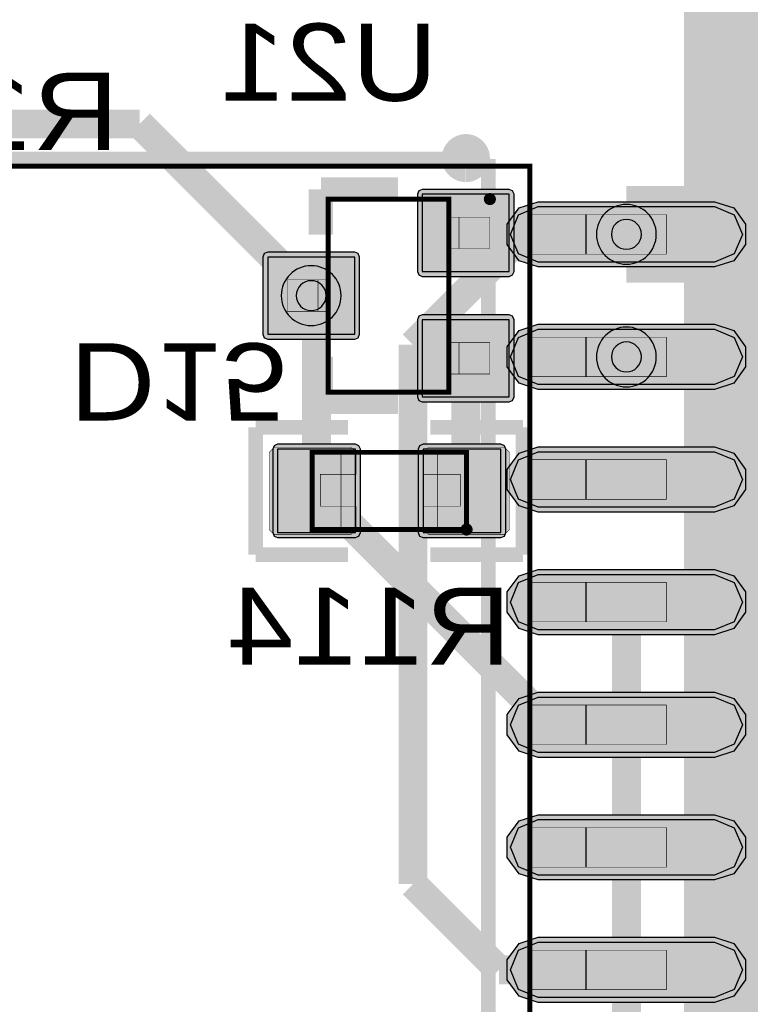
# Model space of a CAD drawing. Header units: millimetres. Extents: x -8 to 125, y -6 to 113.
# Tile 66 of 142: x 22.85 to 30.42, y 63.52 to 73.72. Entities that reach past the tile are written whole.
import ezdxf
from ezdxf.enums import TextEntityAlignment as Align

# ---------------------------------------------------------------- set-up
doc = ezdxf.new("R2010")
doc.units = ezdxf.units.MM
for name, color, linetype, true_color in [('Bottom Layer', 7, 'Continuous', 0x0000ff), ('Bottom Paste Mask Layer', 7, 'Continuous', 0x800000), ('Bottom Silkscreen Layer', 7, 'Continuous', 0x66cc33), ('Bottom Solder Mask Layer', 7, 'Continuous', 0xaa00ff), ('Component Marking Layer', 7, 'Continuous', 0x66ffcc), ('Component Shape Layer', 7, 'Continuous', 0x00cccc), ('Document Layer', 7, 'Continuous', 0xffffff), ('Hole Layer', 7, 'Continuous', 0x222222), ('Inner2', 7, 'Continuous', 0x008000), ('Multi-Layer', 7, 'Continuous', 0xc0c0c0), ('Pin Floating Layer', 7, 'Continuous', 0xff99ff), ('Pin Soldering Layer', 7, 'Continuous', 0xcc9999), ('Top Layer', 7, 'Continuous', 0xff0000), ('Top Paste Mask Layer', 7, 'Continuous', 0x808080), ('Top Silkscreen Layer', 7, 'Continuous', 0xffcc00), ('Top Solder Mask Layer', 7, 'Continuous', 0x800080)]:
    doc.layers.add(name, color=color, linetype=linetype, true_color=true_color)
doc.styles.get("Standard").update_dxf_attribs({"font": 'arial.ttf'})

msp = doc.modelspace()

# ---------------------------------------------------------------- hatches: boundary and pattern name
at = {"layer": 'Bottom Layer'}
for points in [[(27.92, 71.916), (27.02, 71.916), (27.02, 71.116), (27.92, 71.116)], [(26.32, 71.266), (25.42, 71.266), (25.42, 70.466), (26.32, 70.466)], [(27.92, 70.616), (27.02, 70.616), (27.02, 69.816), (27.92, 69.816)], [(26.329, 68.411), (26.329, 69.275), (25.522, 69.275), (25.522, 68.411)], [(27.835, 68.411), (27.835, 69.275), (27.029, 69.275), (27.029, 68.411)]]:
    msp.add_hatch(color=256, dxfattribs=at).paths.add_polyline_path(points)
at = {"layer": 'Bottom Paste Mask Layer'}
for points in [[(27.92, 71.916), (27.02, 71.916), (27.02, 71.116), (27.92, 71.116)], [(26.32, 71.266), (25.42, 71.266), (25.42, 70.466), (26.32, 70.466)], [(27.92, 70.616), (27.02, 70.616), (27.02, 69.816), (27.92, 69.816)], [(25.484, 69.293), (26.284, 69.293), (26.334, 69.243), (26.334, 69.015), (25.964, 69.015), (25.964, 68.685), (26.334, 68.685), (26.334, 68.443), (26.284, 68.393), (25.484, 68.393), (25.434, 68.443), (25.434, 69.243)], [(27.034, 69.243), (27.034, 69.015), (27.414, 69.015), (27.414, 68.685), (27.034, 68.685), (27.034, 68.443), (27.084, 68.393), (27.874, 68.393), (27.924, 68.443), (27.924, 69.243), (27.874, 69.293), (27.084, 69.293)]]:
    msp.add_hatch(color=256, dxfattribs=at).paths.add_polyline_path(points)
at = {"layer": 'Bottom Solder Mask Layer'}
for points in [[(27.92, 71.967), (27.02, 71.967), (26.984, 71.952), (26.969, 71.916), (26.969, 71.116), (26.984, 71.08), (27.02, 71.065), (27.92, 71.065), (27.956, 71.08), (27.971, 71.116), (27.971, 71.916), (27.956, 71.952)], [(26.32, 71.317), (25.42, 71.317), (25.384, 71.302), (25.369, 71.266), (25.369, 70.466), (25.384, 70.43), (25.42, 70.415), (26.32, 70.415), (26.356, 70.43), (26.371, 70.466), (26.371, 71.266), (26.356, 71.302)], [(27.92, 70.667), (27.02, 70.667), (26.984, 70.652), (26.969, 70.616), (26.969, 69.816), (26.984, 69.78), (27.02, 69.765), (27.92, 69.765), (27.956, 69.78), (27.971, 69.816), (27.971, 70.616), (27.956, 70.652)], [(26.379, 68.411), (26.379, 69.275), (26.364, 69.311), (26.329, 69.326), (25.522, 69.326), (25.486, 69.311), (25.471, 69.275), (25.471, 68.411), (25.486, 68.375), (25.522, 68.36), (26.329, 68.36), (26.364, 68.375)], [(27.886, 68.411), (27.886, 69.275), (27.871, 69.311), (27.835, 69.326), (27.029, 69.326), (26.993, 69.311), (26.978, 69.275), (26.978, 68.411), (26.993, 68.375), (27.029, 68.36), (27.835, 68.36), (27.871, 68.375)]]:
    msp.add_hatch(color=256, dxfattribs=at).paths.add_polyline_path(points)
at = {"layer": 'Component Marking Layer'}
for points in [[(27.66, 71.866, 1), (27.78, 71.866, 1)], [(27.419, 68.443, 1), (27.539, 68.443, 1)]]:
    msp.add_hatch(color=256, dxfattribs=at).paths.add_polyline_path(points)
at = {"layer": 'Pin Floating Layer'}
for points in [[(28.722, 71.296), (28.124, 71.296), (28.124, 71.706), (28.722, 71.706)], [(27.405, 71.354), (27.405, 71.679), (27.285, 71.679), (27.285, 71.354)], [(26.055, 70.704), (26.055, 71.029), (25.935, 71.029), (25.935, 70.704)], [(27.405, 70.054), (27.405, 70.379), (27.285, 70.379), (27.285, 70.054)], [(28.722, 70.026), (28.124, 70.026), (28.124, 70.436), (28.722, 70.436)], [(28.722, 68.756), (28.124, 68.756), (28.124, 69.166), (28.722, 69.166)], [(28.722, 67.486), (28.124, 67.486), (28.124, 67.896), (28.722, 67.896)], [(28.722, 66.216), (28.124, 66.216), (28.124, 66.626), (28.722, 66.626)], [(28.722, 64.946), (28.124, 64.946), (28.124, 65.356), (28.722, 65.356)], [(28.722, 63.676), (28.124, 63.676), (28.124, 64.086), (28.722, 64.086)]]:
    msp.add_hatch(color=256, dxfattribs=at).paths.add_polyline_path(points)
at = {"layer": 'Pin Soldering Layer'}
for points in [[(29.547, 71.296), (28.712, 71.296), (28.712, 71.706), (29.547, 71.706)], [(27.72, 71.354), (27.72, 71.679), (27.395, 71.679), (27.395, 71.354)], [(25.945, 70.704), (25.945, 71.029), (25.62, 71.029), (25.62, 70.704)], [(27.72, 70.054), (27.72, 70.379), (27.395, 70.379), (27.395, 70.054)], [(29.547, 70.026), (28.712, 70.026), (28.712, 70.436), (29.547, 70.436)], [(25.879, 68.443), (25.879, 69.243), (26.179, 69.243), (26.179, 68.443)], [(27.479, 68.443), (27.479, 69.243), (27.179, 69.243), (27.179, 68.443)], [(29.547, 68.756), (28.712, 68.756), (28.712, 69.166), (29.547, 69.166)], [(29.547, 67.486), (28.712, 67.486), (28.712, 67.896), (29.547, 67.896)], [(29.547, 66.216), (28.712, 66.216), (28.712, 66.626), (29.547, 66.626)], [(29.547, 64.946), (28.712, 64.946), (28.712, 65.356), (29.547, 65.356)], [(29.547, 63.676), (28.712, 63.676), (28.712, 64.086), (29.547, 64.086)]]:
    msp.add_hatch(color=256, dxfattribs=at).paths.add_polyline_path(points)
at = {"layer": 'Top Layer'}
for points in [[(30.048, 71.788), (30.251, 71.704), (30.335, 71.501), (30.251, 71.298), (30.048, 71.214), (28.221, 71.214), (28.018, 71.298), (27.934, 71.501), (28.018, 71.704), (28.221, 71.788)], [(30.048, 70.518), (30.251, 70.434), (30.335, 70.231), (30.251, 70.028), (30.048, 69.944), (28.221, 69.944), (28.018, 70.028), (27.934, 70.231), (28.018, 70.434), (28.221, 70.518)], [(30.048, 69.248), (30.251, 69.164), (30.335, 68.961), (30.251, 68.758), (30.048, 68.674), (28.221, 68.674), (28.018, 68.758), (27.934, 68.961), (28.018, 69.164), (28.221, 69.248)], [(30.048, 67.978), (30.251, 67.894), (30.335, 67.691), (30.251, 67.488), (30.048, 67.404), (28.221, 67.404), (28.018, 67.488), (27.934, 67.691), (28.018, 67.894), (28.221, 67.978)], [(30.048, 66.708), (30.251, 66.624), (30.335, 66.421), (30.251, 66.218), (30.048, 66.134), (28.221, 66.134), (28.018, 66.218), (27.934, 66.421), (28.018, 66.624), (28.221, 66.708)], [(30.048, 65.438), (30.251, 65.354), (30.335, 65.151), (30.251, 64.948), (30.048, 64.864), (28.221, 64.864), (28.018, 64.948), (27.934, 65.151), (28.018, 65.354), (28.221, 65.438)], [(30.048, 64.168), (30.251, 64.084), (30.335, 63.881), (30.251, 63.678), (30.048, 63.594), (28.221, 63.594), (28.018, 63.678), (27.934, 63.881), (28.018, 64.084), (28.221, 64.168)]]:
    msp.add_hatch(color=256, dxfattribs=at).paths.add_polyline_path(points)
at = {"layer": 'Top Paste Mask Layer'}
for points in [[(30.048, 71.788), (30.251, 71.704), (30.335, 71.501), (30.251, 71.298), (30.048, 71.214), (28.221, 71.214), (28.018, 71.298), (27.934, 71.501), (28.018, 71.704), (28.221, 71.788)], [(30.048, 70.518), (30.251, 70.434), (30.335, 70.231), (30.251, 70.028), (30.048, 69.944), (28.221, 69.944), (28.018, 70.028), (27.934, 70.231), (28.018, 70.434), (28.221, 70.518)], [(30.048, 69.248), (30.251, 69.164), (30.335, 68.961), (30.251, 68.758), (30.048, 68.674), (28.221, 68.674), (28.018, 68.758), (27.934, 68.961), (28.018, 69.164), (28.221, 69.248)], [(30.048, 67.978), (30.251, 67.894), (30.335, 67.691), (30.251, 67.488), (30.048, 67.404), (28.221, 67.404), (28.018, 67.488), (27.934, 67.691), (28.018, 67.894), (28.221, 67.978)], [(30.048, 66.708), (30.251, 66.624), (30.335, 66.421), (30.251, 66.218), (30.048, 66.134), (28.221, 66.134), (28.018, 66.218), (27.934, 66.421), (28.018, 66.624), (28.221, 66.708)], [(30.048, 65.438), (30.251, 65.354), (30.335, 65.151), (30.251, 64.948), (30.048, 64.864), (28.221, 64.864), (28.018, 64.948), (27.934, 65.151), (28.018, 65.354), (28.221, 65.438)], [(30.048, 64.168), (30.251, 64.084), (30.335, 63.881), (30.251, 63.678), (30.048, 63.594), (28.221, 63.594), (28.018, 63.678), (27.934, 63.881), (28.018, 64.084), (28.221, 64.168)]]:
    msp.add_hatch(color=256, dxfattribs=at).paths.add_polyline_path(points)
at = {"layer": 'Top Solder Mask Layer'}
for points in [[(30.048, 71.839), (30.246, 71.774), (30.369, 71.606), (30.369, 71.397), (30.246, 71.228), (30.048, 71.163), (28.221, 71.163), (28.023, 71.228), (27.9, 71.397), (27.9, 71.606), (28.023, 71.774), (28.221, 71.839)], [(30.048, 70.569), (30.246, 70.504), (30.369, 70.336), (30.369, 70.127), (30.246, 69.958), (30.048, 69.893), (28.221, 69.893), (28.023, 69.958), (27.9, 70.127), (27.9, 70.336), (28.023, 70.504), (28.221, 70.569)], [(30.048, 69.299), (30.246, 69.234), (30.369, 69.066), (30.369, 68.857), (30.246, 68.688), (30.048, 68.623), (28.221, 68.623), (28.023, 68.688), (27.9, 68.857), (27.9, 69.066), (28.023, 69.234), (28.221, 69.299)], [(30.048, 68.029), (30.246, 67.964), (30.369, 67.796), (30.369, 67.587), (30.246, 67.418), (30.048, 67.353), (28.221, 67.353), (28.023, 67.418), (27.9, 67.587), (27.9, 67.796), (28.023, 67.964), (28.221, 68.029)], [(30.048, 66.759), (30.246, 66.694), (30.369, 66.526), (30.369, 66.317), (30.246, 66.148), (30.048, 66.083), (28.221, 66.083), (28.023, 66.148), (27.9, 66.317), (27.9, 66.526), (28.023, 66.694), (28.221, 66.759)], [(30.048, 65.489), (30.246, 65.424), (30.369, 65.256), (30.369, 65.047), (30.246, 64.878), (30.048, 64.813), (28.221, 64.813), (28.023, 64.878), (27.9, 65.047), (27.9, 65.256), (28.023, 65.424), (28.221, 65.489)], [(30.048, 64.219), (30.246, 64.154), (30.369, 63.986), (30.369, 63.777), (30.246, 63.608), (30.048, 63.543), (28.221, 63.543), (28.023, 63.608), (27.9, 63.777), (27.9, 63.986), (28.023, 64.154), (28.221, 64.219)]]:
    msp.add_hatch(color=256, dxfattribs=at).paths.add_polyline_path(points)

# ---------------------------------------------------------------- linework, layer by layer
at = {"layer": 'Bottom Layer'}
for points in [[(27.92, 71.916), (27.02, 71.916), (27.02, 71.116), (27.92, 71.116)], [(26.32, 71.266), (25.42, 71.266), (25.42, 70.466), (26.32, 70.466)], [(27.92, 70.616), (27.02, 70.616), (27.02, 69.816), (27.92, 69.816)], [(26.329, 68.411), (26.329, 69.275), (25.522, 69.275), (25.522, 68.411)], [(27.835, 68.411), (27.835, 69.275), (27.029, 69.275), (27.029, 68.411)]]:
    msp.add_lwpolyline(points, close=True, dxfattribs=at)
at = {"layer": 'Bottom Layer', "const_width": 0.3}
for points in [[(29.119, 71.516), (27.47, 71.516)], [(29.134, 71.501), (29.119, 71.516)], [(25.87, 70.866), (25.925, 70.811)], [(25.925, 70.811), (25.925, 68.843)], [(27.485, 70.231), (27.47, 70.216)], [(29.134, 70.231), (27.485, 70.231)], [(27.47, 70.216), (27.47, 68.881)], [(25.925, 68.843), (28.283, 66.485)], [(27.47, 68.881), (27.432, 68.843)], [(28.283, 66.485), (29.134, 66.485)], [(29.134, 66.485), (29.134, 62.611)], [(29.134, 66.485), (31.441, 66.485)]]:
    msp.add_lwpolyline(points, dxfattribs=at)
at = {"layer": 'Bottom Paste Mask Layer'}
for points in [[(27.92, 71.916), (27.02, 71.916), (27.02, 71.116), (27.92, 71.116)], [(26.32, 71.266), (25.42, 71.266), (25.42, 70.466), (26.32, 70.466)], [(27.92, 70.616), (27.02, 70.616), (27.02, 69.816), (27.92, 69.816)]]:
    msp.add_lwpolyline(points, close=True, dxfattribs=at)
at = {"layer": 'Bottom Paste Mask Layer', "const_width": 0.00508}
for points in [[(25.484, 69.293), (26.284, 69.293), (26.334, 69.243), (26.334, 69.015), (25.964, 69.015), (25.964, 68.685), (26.334, 68.685), (26.334, 68.443), (26.284, 68.393), (25.484, 68.393), (25.434, 68.443), (25.434, 69.243)], [(25.484, 69.293), (26.284, 69.293), (26.334, 69.243), (26.334, 69.015), (25.964, 69.015), (25.964, 68.685), (26.334, 68.685), (26.334, 68.443), (26.284, 68.393), (25.484, 68.393), (25.434, 68.443), (25.434, 69.243)], [(27.034, 69.243), (27.034, 69.015), (27.414, 69.015), (27.414, 68.685), (27.034, 68.685), (27.034, 68.443), (27.084, 68.393), (27.874, 68.393), (27.924, 68.443), (27.924, 69.243), (27.874, 69.293), (27.084, 69.293)], [(27.034, 69.243), (27.034, 69.015), (27.414, 69.015), (27.414, 68.685), (27.034, 68.685), (27.034, 68.443), (27.084, 68.393), (27.874, 68.393), (27.924, 68.443), (27.924, 69.243), (27.874, 69.293), (27.084, 69.293)]]:
    msp.add_lwpolyline(points, close=True, dxfattribs=at)
at = {"layer": 'Bottom Silkscreen Layer', "const_width": 0.249}
msp.add_lwpolyline([(27.47, 72.166, -0.994917), (27.471, 72.415, -0.994917), (27.473, 72.166)], format="xyb", dxfattribs=at)
msp.add_lwpolyline([(27.47, 72.166, -0.994917), (27.471, 72.415, -0.994917), (27.473, 72.166)], format="xyb", dxfattribs=at)
at = {"layer": 'Bottom Silkscreen Layer'}
for points, const_width in [([(25.97, 71.966), (25.97, 71.497)], 0.254), ([(25.97, 71.966), (26.77, 71.966)], 0.254), ([(25.97, 71.966), (25.97, 71.497)], 0.254), ([(25.97, 71.966), (26.77, 71.966)], 0.254), ([(25.97, 70.235), (25.97, 69.766)], 0.254), ([(25.97, 70.235), (25.97, 69.766)], 0.254), ([(25.97, 69.766), (26.77, 69.766)], 0.254), ([(25.97, 69.766), (26.77, 69.766)], 0.254), ([(25.294, 68.182), (25.294, 69.503)], 0.152), ([(25.294, 69.503), (26.252, 69.503)], 0.152), ([(25.294, 68.182), (25.294, 69.503)], 0.152), ([(25.294, 69.503), (26.252, 69.503)], 0.152), ([(28.064, 69.503), (27.105, 69.503)], 0.152), ([(28.064, 69.503), (27.105, 69.503)], 0.152), ([(28.064, 68.182), (28.064, 69.503)], 0.152), ([(28.064, 68.182), (28.064, 69.503)], 0.152), ([(26.252, 68.182), (25.294, 68.182)], 0.152), ([(26.252, 68.182), (25.294, 68.182)], 0.152), ([(27.105, 68.182), (28.064, 68.182)], 0.152), ([(27.105, 68.182), (28.064, 68.182)], 0.152)]:
    msp.add_lwpolyline(points, dxfattribs=dict(at, const_width=const_width))
at = {"layer": 'Bottom Solder Mask Layer'}
for points in [[(27.92, 71.967), (27.02, 71.967), (26.984, 71.952), (26.969, 71.916), (26.969, 71.116), (26.984, 71.08), (27.02, 71.065), (27.92, 71.065), (27.956, 71.08), (27.971, 71.116), (27.971, 71.916), (27.956, 71.952)], [(26.32, 71.317), (25.42, 71.317), (25.384, 71.302), (25.369, 71.266), (25.369, 70.466), (25.384, 70.43), (25.42, 70.415), (26.32, 70.415), (26.356, 70.43), (26.371, 70.466), (26.371, 71.266), (26.356, 71.302)], [(27.92, 70.667), (27.02, 70.667), (26.984, 70.652), (26.969, 70.616), (26.969, 69.816), (26.984, 69.78), (27.02, 69.765), (27.92, 69.765), (27.956, 69.78), (27.971, 69.816), (27.971, 70.616), (27.956, 70.652)], [(26.379, 68.411), (26.379, 69.275), (26.364, 69.311), (26.329, 69.326), (25.522, 69.326), (25.486, 69.311), (25.471, 69.275), (25.471, 68.411), (25.486, 68.375), (25.522, 68.36), (26.329, 68.36), (26.364, 68.375)], [(27.886, 68.411), (27.886, 69.275), (27.871, 69.311), (27.835, 69.326), (27.029, 69.326), (26.993, 69.311), (26.978, 69.275), (26.978, 68.411), (26.993, 68.375), (27.029, 68.36), (27.835, 68.36), (27.871, 68.375)]]:
    msp.add_lwpolyline(points, close=True, dxfattribs=at)
at = {"layer": 'Component Marking Layer', "const_width": 0.00508}
for points in [[(27.66, 71.866, 1), (27.78, 71.866, 1)], [(27.419, 68.443, 1), (27.539, 68.443, 1)]]:
    msp.add_lwpolyline(points, format="xyb", close=True, dxfattribs=at)
at = {"layer": 'Component Shape Layer', "const_width": 0.0508}
for points in [[(28.134, 61.906), (20.634, 61.906), (20.634, 72.206), (28.134, 72.206)], [(28.134, 61.906), (20.634, 61.906), (20.634, 72.206), (28.134, 72.206)], [(27.295, 71.866), (26.045, 71.866), (26.045, 69.866), (27.295, 69.866)], [(27.295, 71.866), (26.045, 71.866), (26.045, 69.866), (27.295, 69.866)], [(27.479, 68.443), (27.479, 69.243), (25.879, 69.243), (25.879, 68.443)], [(27.479, 68.443), (27.479, 69.243), (25.879, 69.243), (25.879, 68.443)]]:
    msp.add_lwpolyline(points, close=True, dxfattribs=at)
at = {"layer": 'Document Layer', "const_width": 0.2}
msp.add_lwpolyline([(27.37, 71.666, 1), (27.57, 71.666, 1)], format="xyb", close=True, dxfattribs=at)
msp.add_lwpolyline([(27.37, 71.666, 1), (27.57, 71.666, 1)], format="xyb", close=True, dxfattribs=at)
at = {"layer": 'Hole Layer'}
for points in [[(28.979, 71.501, 1), (29.289, 71.501, 1)], [(25.715, 70.866, 1), (26.025, 70.866, 1)], [(28.979, 70.231, 1), (29.289, 70.231, 1)]]:
    msp.add_lwpolyline(points, format="xyb", close=True, dxfattribs=at)
at = {"layer": 'Inner2'}
for points, const_width in [([(30.48, 77.551), (30.48, 71.398)], 1.5), ([(30.48, 71.398), (30.48, 60.014)], 1.5), ([(29.134, 71.501), (30.377, 71.501)], 1), ([(30.377, 71.501), (30.48, 71.398)], 1)]:
    msp.add_lwpolyline(points, dxfattribs=dict(at, const_width=const_width))
at = {"layer": 'Multi-Layer'}
for points in [[(28.824, 71.501, 1), (29.444, 71.501, 1)], [(25.56, 70.866, 1), (26.18, 70.866, 1)], [(28.824, 70.231, 1), (29.444, 70.231, 1)]]:
    msp.add_lwpolyline(points, format="xyb", close=True, dxfattribs=at)
at = {"layer": 'Pin Floating Layer', "const_width": 0.00508}
for points in [[(28.722, 71.296), (28.124, 71.296), (28.124, 71.706), (28.722, 71.706)], [(28.722, 71.296), (28.124, 71.296), (28.124, 71.706), (28.722, 71.706)], [(27.405, 71.354), (27.405, 71.679), (27.285, 71.679), (27.285, 71.354)], [(27.405, 71.354), (27.405, 71.679), (27.285, 71.679), (27.285, 71.354)], [(26.055, 70.704), (26.055, 71.029), (25.935, 71.029), (25.935, 70.704)], [(26.055, 70.704), (26.055, 71.029), (25.935, 71.029), (25.935, 70.704)], [(27.405, 70.054), (27.405, 70.379), (27.285, 70.379), (27.285, 70.054)], [(27.405, 70.054), (27.405, 70.379), (27.285, 70.379), (27.285, 70.054)], [(28.722, 70.026), (28.124, 70.026), (28.124, 70.436), (28.722, 70.436)], [(28.722, 70.026), (28.124, 70.026), (28.124, 70.436), (28.722, 70.436)], [(28.722, 68.756), (28.124, 68.756), (28.124, 69.166), (28.722, 69.166)], [(28.722, 68.756), (28.124, 68.756), (28.124, 69.166), (28.722, 69.166)], [(28.722, 67.486), (28.124, 67.486), (28.124, 67.896), (28.722, 67.896)], [(28.722, 67.486), (28.124, 67.486), (28.124, 67.896), (28.722, 67.896)], [(28.722, 66.216), (28.124, 66.216), (28.124, 66.626), (28.722, 66.626)], [(28.722, 66.216), (28.124, 66.216), (28.124, 66.626), (28.722, 66.626)], [(28.722, 64.946), (28.124, 64.946), (28.124, 65.356), (28.722, 65.356)], [(28.722, 64.946), (28.124, 64.946), (28.124, 65.356), (28.722, 65.356)], [(28.722, 63.676), (28.124, 63.676), (28.124, 64.086), (28.722, 64.086)], [(28.722, 63.676), (28.124, 63.676), (28.124, 64.086), (28.722, 64.086)]]:
    msp.add_lwpolyline(points, close=True, dxfattribs=at)
at = {"layer": 'Pin Soldering Layer', "const_width": 0.00508}
for points in [[(29.547, 71.296), (28.712, 71.296), (28.712, 71.706), (29.547, 71.706)], [(29.547, 71.296), (28.712, 71.296), (28.712, 71.706), (29.547, 71.706)], [(27.72, 71.354), (27.72, 71.679), (27.395, 71.679), (27.395, 71.354)], [(27.72, 71.354), (27.72, 71.679), (27.395, 71.679), (27.395, 71.354)], [(25.945, 70.704), (25.945, 71.029), (25.62, 71.029), (25.62, 70.704)], [(25.945, 70.704), (25.945, 71.029), (25.62, 71.029), (25.62, 70.704)], [(27.72, 70.054), (27.72, 70.379), (27.395, 70.379), (27.395, 70.054)], [(27.72, 70.054), (27.72, 70.379), (27.395, 70.379), (27.395, 70.054)], [(29.547, 70.026), (28.712, 70.026), (28.712, 70.436), (29.547, 70.436)], [(29.547, 70.026), (28.712, 70.026), (28.712, 70.436), (29.547, 70.436)], [(25.879, 68.443), (25.879, 69.243), (26.179, 69.243), (26.179, 68.443)], [(25.879, 68.443), (25.879, 69.243), (26.179, 69.243), (26.179, 68.443)], [(27.479, 68.443), (27.479, 69.243), (27.179, 69.243), (27.179, 68.443)], [(27.479, 68.443), (27.479, 69.243), (27.179, 69.243), (27.179, 68.443)], [(29.547, 68.756), (28.712, 68.756), (28.712, 69.166), (29.547, 69.166)], [(29.547, 68.756), (28.712, 68.756), (28.712, 69.166), (29.547, 69.166)], [(29.547, 67.486), (28.712, 67.486), (28.712, 67.896), (29.547, 67.896)], [(29.547, 67.486), (28.712, 67.486), (28.712, 67.896), (29.547, 67.896)], [(29.547, 66.216), (28.712, 66.216), (28.712, 66.626), (29.547, 66.626)], [(29.547, 66.216), (28.712, 66.216), (28.712, 66.626), (29.547, 66.626)], [(29.547, 64.946), (28.712, 64.946), (28.712, 65.356), (29.547, 65.356)], [(29.547, 64.946), (28.712, 64.946), (28.712, 65.356), (29.547, 65.356)], [(29.547, 63.676), (28.712, 63.676), (28.712, 64.086), (29.547, 64.086)], [(29.547, 63.676), (28.712, 63.676), (28.712, 64.086), (29.547, 64.086)]]:
    msp.add_lwpolyline(points, close=True, dxfattribs=at)
at = {"layer": 'Top Layer', "const_width": 0.3}
for points in [[(17.272, 72.644), (24.092, 72.644)], [(24.092, 72.644), (25.87, 70.866)], [(29.007, 71.374), (29.134, 71.501)], [(26.924, 70.358), (27.94, 71.374)], [(27.94, 71.374), (29.007, 71.374)], [(26.924, 64.77), (26.924, 70.358)], [(29.134, 68.961), (30.616, 68.961)], [(29.134, 67.691), (29.134, 66.421)], [(29.134, 66.421), (31.378, 66.421)], [(29.134, 65.151), (31.251, 65.151)], [(27.813, 63.881), (26.924, 64.77)], [(29.134, 63.881), (27.813, 63.881)]]:
    msp.add_lwpolyline(points, dxfattribs=at)
at = {"layer": 'Top Layer'}
for points in [[(30.048, 71.788), (30.251, 71.704), (30.335, 71.501), (30.251, 71.298), (30.048, 71.214), (28.221, 71.214), (28.018, 71.298), (27.934, 71.501), (28.018, 71.704), (28.221, 71.788)], [(30.048, 70.518), (30.251, 70.434), (30.335, 70.231), (30.251, 70.028), (30.048, 69.944), (28.221, 69.944), (28.018, 70.028), (27.934, 70.231), (28.018, 70.434), (28.221, 70.518)], [(30.048, 69.248), (30.251, 69.164), (30.335, 68.961), (30.251, 68.758), (30.048, 68.674), (28.221, 68.674), (28.018, 68.758), (27.934, 68.961), (28.018, 69.164), (28.221, 69.248)], [(30.048, 67.978), (30.251, 67.894), (30.335, 67.691), (30.251, 67.488), (30.048, 67.404), (28.221, 67.404), (28.018, 67.488), (27.934, 67.691), (28.018, 67.894), (28.221, 67.978)], [(30.048, 66.708), (30.251, 66.624), (30.335, 66.421), (30.251, 66.218), (30.048, 66.134), (28.221, 66.134), (28.018, 66.218), (27.934, 66.421), (28.018, 66.624), (28.221, 66.708)], [(30.048, 65.438), (30.251, 65.354), (30.335, 65.151), (30.251, 64.948), (30.048, 64.864), (28.221, 64.864), (28.018, 64.948), (27.934, 65.151), (28.018, 65.354), (28.221, 65.438)], [(30.048, 64.168), (30.251, 64.084), (30.335, 63.881), (30.251, 63.678), (30.048, 63.594), (28.221, 63.594), (28.018, 63.678), (27.934, 63.881), (28.018, 64.084), (28.221, 64.168)]]:
    msp.add_lwpolyline(points, close=True, dxfattribs=at)
at = {"layer": 'Top Paste Mask Layer'}
for points in [[(30.048, 71.788), (30.251, 71.704), (30.335, 71.501), (30.251, 71.298), (30.048, 71.214), (28.221, 71.214), (28.018, 71.298), (27.934, 71.501), (28.018, 71.704), (28.221, 71.788)], [(30.048, 70.518), (30.251, 70.434), (30.335, 70.231), (30.251, 70.028), (30.048, 69.944), (28.221, 69.944), (28.018, 70.028), (27.934, 70.231), (28.018, 70.434), (28.221, 70.518)], [(30.048, 69.248), (30.251, 69.164), (30.335, 68.961), (30.251, 68.758), (30.048, 68.674), (28.221, 68.674), (28.018, 68.758), (27.934, 68.961), (28.018, 69.164), (28.221, 69.248)], [(30.048, 67.978), (30.251, 67.894), (30.335, 67.691), (30.251, 67.488), (30.048, 67.404), (28.221, 67.404), (28.018, 67.488), (27.934, 67.691), (28.018, 67.894), (28.221, 67.978)], [(30.048, 66.708), (30.251, 66.624), (30.335, 66.421), (30.251, 66.218), (30.048, 66.134), (28.221, 66.134), (28.018, 66.218), (27.934, 66.421), (28.018, 66.624), (28.221, 66.708)], [(30.048, 65.438), (30.251, 65.354), (30.335, 65.151), (30.251, 64.948), (30.048, 64.864), (28.221, 64.864), (28.018, 64.948), (27.934, 65.151), (28.018, 65.354), (28.221, 65.438)], [(30.048, 64.168), (30.251, 64.084), (30.335, 63.881), (30.251, 63.678), (30.048, 63.594), (28.221, 63.594), (28.018, 63.678), (27.934, 63.881), (28.018, 64.084), (28.221, 64.168)]]:
    msp.add_lwpolyline(points, close=True, dxfattribs=at)
at = {"layer": 'Top Silkscreen Layer', "const_width": 0.152}
for points in [[(21.063, 72.282), (27.705, 72.282)], [(21.063, 72.282), (27.705, 72.282)], [(27.705, 72.282), (27.705, 61.83)], [(27.705, 72.282), (27.705, 61.83)]]:
    msp.add_lwpolyline(points, dxfattribs=at)
at = {"layer": 'Top Solder Mask Layer'}
for points in [[(30.048, 71.839), (30.246, 71.774), (30.369, 71.606), (30.369, 71.397), (30.246, 71.228), (30.048, 71.163), (28.221, 71.163), (28.023, 71.228), (27.9, 71.397), (27.9, 71.606), (28.023, 71.774), (28.221, 71.839)], [(30.048, 70.569), (30.246, 70.504), (30.369, 70.336), (30.369, 70.127), (30.246, 69.958), (30.048, 69.893), (28.221, 69.893), (28.023, 69.958), (27.9, 70.127), (27.9, 70.336), (28.023, 70.504), (28.221, 70.569)], [(30.048, 69.299), (30.246, 69.234), (30.369, 69.066), (30.369, 68.857), (30.246, 68.688), (30.048, 68.623), (28.221, 68.623), (28.023, 68.688), (27.9, 68.857), (27.9, 69.066), (28.023, 69.234), (28.221, 69.299)], [(30.048, 68.029), (30.246, 67.964), (30.369, 67.796), (30.369, 67.587), (30.246, 67.418), (30.048, 67.353), (28.221, 67.353), (28.023, 67.418), (27.9, 67.587), (27.9, 67.796), (28.023, 67.964), (28.221, 68.029)], [(30.048, 66.759), (30.246, 66.694), (30.369, 66.526), (30.369, 66.317), (30.246, 66.148), (30.048, 66.083), (28.221, 66.083), (28.023, 66.148), (27.9, 66.317), (27.9, 66.526), (28.023, 66.694), (28.221, 66.759)], [(30.048, 65.489), (30.246, 65.424), (30.369, 65.256), (30.369, 65.047), (30.246, 64.878), (30.048, 64.813), (28.221, 64.813), (28.023, 64.878), (27.9, 65.047), (27.9, 65.256), (28.023, 65.424), (28.221, 65.489)], [(30.048, 64.219), (30.246, 64.154), (30.369, 63.986), (30.369, 63.777), (30.246, 63.608), (30.048, 63.543), (28.221, 63.543), (28.023, 63.608), (27.9, 63.777), (27.9, 63.986), (28.023, 64.154), (28.221, 64.219)]]:
    msp.add_lwpolyline(points, close=True, dxfattribs=at)

# ---------------------------------------------------------------- texts
at = {"layer": 'Bottom Silkscreen Layer', "text_generation_flag": 2, "width": 1.1}
for s, p in [('U21', (27.178, 72.644)), ('R124', (23.876, 72.136))]:
    msp.add_text(s, height=0.8001, dxfattribs=at).set_placement(p, align=Align.BOTTOM_LEFT)
for s, rotation, p in [('D15', -180, (23.368, 70.612)), ('R114', 720, (27.94, 66.802))]:
    msp.add_text(s, height=0.8001, rotation=rotation, dxfattribs=at).set_placement(p, align=Align.BOTTOM_LEFT)

doc.saveas('drawing.dxf')
